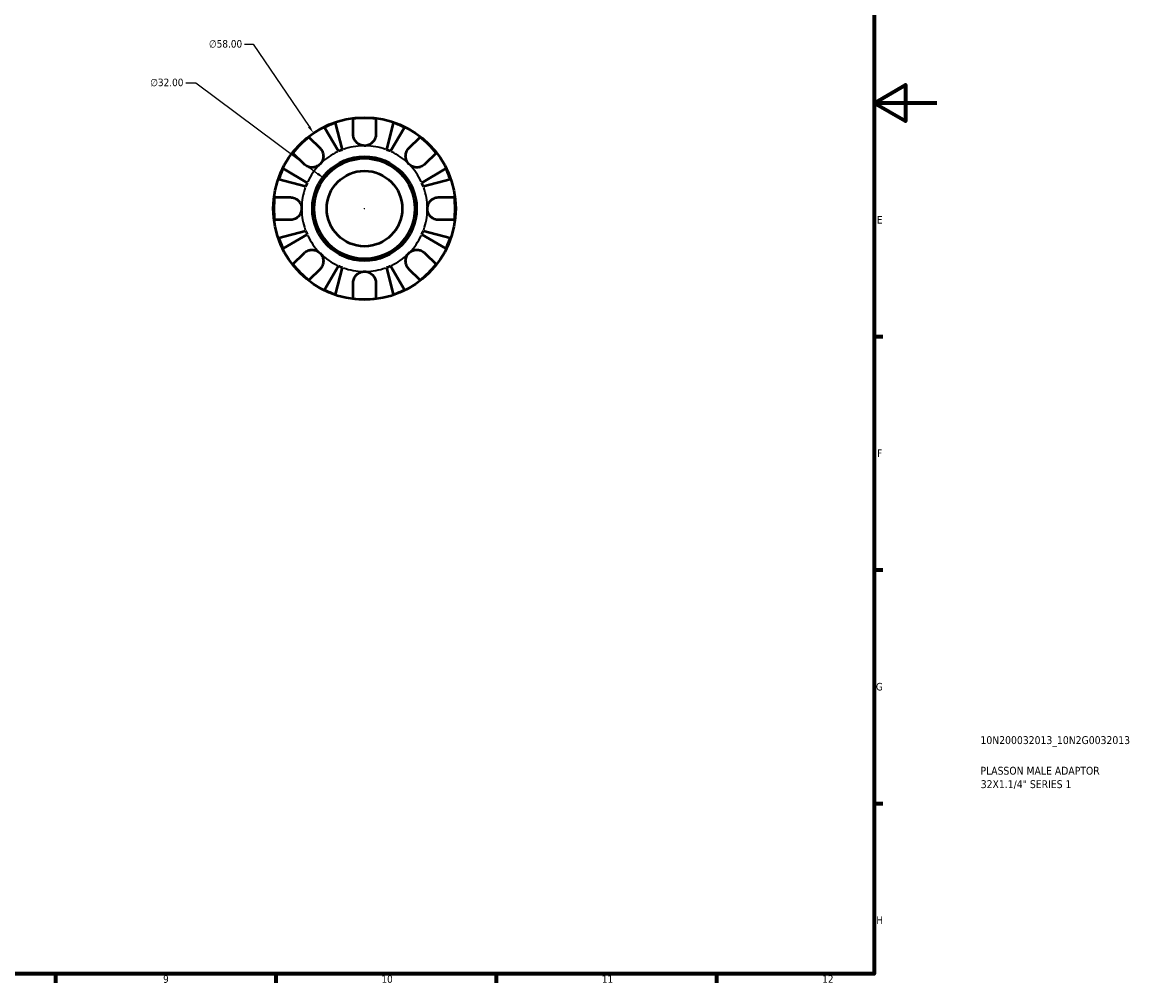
# Model space of a CAD drawing. Header units: millimetres. Extents: x -61 to 904, y -29 to 594.
# Tile 4 of 5: x 550 to 904, y 17 to 323. Entities that reach past the tile are written whole.
import ezdxf

# ---------------------------------------------------------------- set-up
doc = ezdxf.new("R2010")
doc.units = ezdxf.units.MM
for name, color, linetype, lineweight in [('Border (ANSI)', 7, 'Continuous', 70), ('Dimension (ANSI)', 7, 'Continuous', 25), ('Title (ISO)', 7, 'Continuous', 50), ('Visible (ANSI)', 7, 'Continuous', 50), ('Visible Narrow (ANSI)', 7, 'Continuous', 35)]:
    doc.layers.add(name, color=color, linetype=linetype, lineweight=lineweight)
doc.styles.add('Note Text (ANSI)', font='tahoma.ttf')
doc.styles.add('Note Text (ISO)', font='tahoma.ttf')
doc.dimstyles.new('Default - mm (ANSI)', dxfattribs={"dimtxt": 2.4, "dimasz": 2.5, "dimexe": 3.175, "dimexo": 1.6002, "dimgap": 0.8, "dimtad": 0, "dimtoh": 1, "dimrnd": 1e-08, "dimzin": 4, "dimdsep": 46, "dimtxsty": 'Note Text (ANSI)', "dimcen": 0.09, "dimdle": 10, "dimclrd": 256, "dimclre": 256, "dimclrt": 5, "dimadec": 1, "dimazin": 1, "dimtfac": 1.27, "dimtofl": 0, "dimtmove": 0, "dimatfit": 3, "dimfxl": 1, "dimtolj": 1, "dimtzin": 4, "dimlwd": -1, "dimlwe": -1, "dimarcsym": 0})

# ---------------------------------------------------------------- blocks, each defined once
blk = doc.blocks.new('Borders Default Border')
at = {"layer": 'Border (ANSI)'}
for p, q in [((821, 222.75), (823.8, 222.75)), ((821, 148.5), (823.8, 148.5)), ((821, 74.25), (823.8, 74.25)), ((560.67, 20), (560.67, 17.2)), ((630.75, 20), (630.75, 17.2)), ((700.83, 20), (700.83, 17.2)), ((770.92, 20), (770.92, 17.2))]:
    blk.add_line(p, q, dxfattribs=at)
at = {"layer": 'Border (ANSI)', "flags": 128}
for points in [[(20, 20), (20, 574), (821, 574), (821, 20), (20, 20)], [(841, 297), (821, 297), (831, 302.77), (831, 291.23), (821, 297)]]:
    blk.add_lwpolyline(points, dxfattribs=at)
at = {"layer": 'Border (ANSI)', "color": 5, "true_color": 0x0000ff, "char_height": 2.4, "attachment_point": 7, "style": 'Note Text (ANSI)'}
for s, insert in [('E', (821.91, 258.68)), ('F', (821.98, 184.43)), ('G', (821.6, 110.13)), ('H', (821.73, 35.93)), ('9', (594.92, 17.15)), ('10', (664.35, 17.15)), ('11', (734.43, 17.2)), ('12', (804.52, 17.2))]:
    blk.add_mtext(s, dxfattribs=dict(at, insert=insert))
blk = doc.blocks.new('Title Blocks ISO')
at = {"layer": 'Title (ISO)', "color": 232, "true_color": 0xca0064, "style": 'Note Text (ISO)'}
for tag, p in [('PART_NUMBER_001', (33.84, 73.13)), ('DESCRIPTION_001', (33.84, 63.4)), ('DESCRIPTION_002', (33.93, 59.12))]:
    blk.add_attdef(tag, p, '', height=2.5, dxfattribs=at)
blk = doc.blocks.new('*D11')
at = {"layer": 'Defpoints', "color": 0, "transparency": 16777216}
for p in [(646.15, 273), (671.79, 253.85)]:
    blk.add_point(p, dxfattribs=at)
at = {"layer": 'Dimension (ANSI)', "transparency": 16777216}
for p, q in [((602.17, 303.47), (605.34, 303.47)), ((605.34, 303.47), (644.14, 274.5)), ((658.88, 263.43), (659.06, 263.43)), ((658.97, 263.34), (658.97, 263.52))]:
    blk.add_line(p, q, dxfattribs=at)
blk.add_solid([(644.39, 274.83), (643.89, 274.16), (646.15, 273)], dxfattribs=at)
at = {"layer": 'Dimension (ANSI)', "color": 5, "transparency": 16777216, "insert": (590.82, 304.77), "char_height": 2.4, "attachment_point": 1, "style": 'Note Text (ANSI)'}
blk.add_mtext('\\A1;∅32.00', dxfattribs=at)
blk = doc.blocks.new('*D12')
at = {"layer": 'Defpoints', "color": 0, "transparency": 16777216}
for p in [(642.73, 287.46), (675.2, 239.4)]:
    blk.add_point(p, dxfattribs=at)
at = {"layer": 'Dimension (ANSI)', "transparency": 16777216}
for p, q in [((620.84, 315.76), (623.61, 315.76)), ((623.61, 315.76), (641.33, 289.53)), ((658.88, 263.43), (659.06, 263.43)), ((658.97, 263.34), (658.97, 263.52))]:
    blk.add_line(p, q, dxfattribs=at)
blk.add_solid([(641.68, 289.76), (640.99, 289.3), (642.73, 287.46)], dxfattribs=at)
at = {"layer": 'Dimension (ANSI)', "color": 5, "transparency": 16777216, "insert": (609.49, 317.05), "char_height": 2.4, "attachment_point": 1, "style": 'Note Text (ANSI)'}
blk.add_mtext('\\A1;∅58.00', dxfattribs=at)

msp = doc.modelspace()

# ---------------------------------------------------------------- linework, layer by layer
at = {"layer": 'Visible (ANSI)'}
for p, q in [((649.691, 290.712), (651.908, 282.14)), ((655.367, 287.027), (655.367, 292.02)), ((662.567, 292.02), (662.567, 287.027)), ((666.025, 282.14), (668.242, 290.712)), ((650.726, 281.651), (646.232, 289.279)), ((671.701, 289.279), (667.208, 281.651)), ((641.294, 286.191), (644.825, 282.661)), ((673.109, 282.661), (676.639, 286.191)), ((639.733, 277.57), (636.203, 281.1)), ((681.73, 281.1), (678.2, 277.57)), ((633.115, 276.162), (640.743, 271.668)), ((677.19, 271.668), (684.818, 276.162)), ((640.254, 270.486), (631.682, 272.703)), ((686.251, 272.703), (677.68, 270.486)), ((630.374, 267.027), (635.367, 267.027)), ((682.567, 267.027), (687.559, 267.027)), ((635.367, 259.827), (630.374, 259.827)), ((687.559, 259.827), (682.567, 259.827)), ((631.682, 254.152), (640.254, 256.369)), ((640.743, 255.186), (633.115, 250.693)), ((684.818, 250.693), (677.19, 255.186)), ((677.68, 256.369), (686.251, 254.152)), ((636.203, 245.755), (639.733, 249.285)), ((678.2, 249.285), (681.73, 245.755)), ((644.825, 244.194), (641.294, 240.664)), ((646.232, 237.576), (650.726, 245.204)), ((651.908, 244.714), (649.691, 236.143)), ((668.242, 236.143), (666.025, 244.714)), ((667.208, 245.204), (671.701, 237.576)), ((676.639, 240.664), (673.109, 244.194)), ((655.367, 234.835), (655.367, 239.827)), ((662.567, 239.827), (662.567, 234.835))]:
    msp.add_line(p, q, dxfattribs=at)
for radius in [29, 16.58, 16, 12]:
    msp.add_circle((658.967, 263.427), radius, dxfattribs=at)
for radius, start, end in [(28.818, 108.77511, 116.22489), (28.818, 82.82379, 97.17621), (28.818, 63.77511, 71.22489), (28.818, 127.82379, 142.17621), (28.818, 37.82379, 52.17621), (20, 110.66622, 114.33378), (20, 65.66622, 69.33378), (28.818, 153.77511, 161.22489), (28.818, 18.77511, 26.22489), (20, 155.66622, 159.33378), (20, 20.66622, 24.33378), (28.818, 172.82379, 187.17621), (28.818, 352.82379, 7.17621), (20, 200.66622, 204.33378), (20, 335.66622, 339.33378), (28.818, 198.77511, 206.22489), (28.818, 333.77511, 341.22489), (28.818, 217.82379, 232.17621), (20, 245.66622, 249.33378), (20, 290.66622, 294.33378), (28.818, 307.82379, 322.17621), (28.818, 243.77511, 251.22489), (28.818, 288.77511, 296.22489), (28.818, 262.82379, 277.17621)]:
    msp.add_arc((658.967, 263.427), radius, start, end, dxfattribs=at)
for points, knots in [([(658.967, 283.427), (658.674, 283.427), (658.382, 283.463), (657.786, 283.611), (657.485, 283.73), (656.802, 284.114), (656.448, 284.415), (655.964, 285.017), (655.802, 285.283), (655.598, 285.743), (655.534, 285.926), (655.441, 286.28), (655.409, 286.451), (655.374, 286.757), (655.367, 286.893), (655.367, 287.027)], [0, 0, 0, 0, 0.08783311, 0.08783311, 0.18435408, 0.18435408, 0.32279749, 0.32279749, 0.41754463, 0.41754463, 0.47774931, 0.47774931, 0.53276241, 0.53276241, 0.57681269, 0.57681269, 0.57681269, 0.57681269]), ([(662.567, 287.027), (662.567, 287.024), (662.567, 287.02), (662.566, 286.827), (662.551, 286.636), (662.491, 286.275), (662.451, 286.106), (662.333, 285.734), (662.25, 285.534), (661.969, 285.004), (661.737, 284.695), (661.137, 284.121), (660.762, 283.876), (659.914, 283.522), (659.443, 283.427), (658.967, 283.427)], [-0.58332629, -0.58332629, -0.58332629, -0.58332629, -0.58206847, -0.58206847, -0.51861604, -0.51861604, -0.4628074, -0.4628074, -0.39473272, -0.39473272, -0.27692423, -0.27692423, -0.14288351, -0.14288351, 0, 0, 0, 0]), ([(644.825, 282.661), (644.913, 282.572), (644.998, 282.478), (645.223, 282.2), (645.352, 282.006), (645.577, 281.579), (645.671, 281.347), (645.837, 280.767), (645.884, 280.414), (645.871, 279.608), (645.78, 279.163), (645.427, 278.306), (645.161, 277.906), (644.825, 277.57)], [-0.58004807, -0.58004807, -0.58004807, -0.58004807, -0.5384523, -0.5384523, -0.46383793, -0.46383793, -0.3862639, -0.3862639, -0.27840269, -0.27840269, -0.14277912, -0.14277912, 0, 0, 0, 0]), ([(673.109, 277.57), (672.926, 277.753), (672.763, 277.955), (672.474, 278.407), (672.352, 278.656), (672.13, 279.284), (672.061, 279.67), (672.049, 280.424), (672.099, 280.784), (672.271, 281.37), (672.365, 281.599), (672.593, 282.024), (672.723, 282.218), (672.945, 282.489), (673.025, 282.577), (673.109, 282.661)], [0, 0, 0, 0, 0.07774953, 0.07774953, 0.16081914, 0.16081914, 0.27783798, 0.27783798, 0.3882896, 0.3882896, 0.46542959, 0.46542959, 0.54035429, 0.54035429, 0.57953204, 0.57953204, 0.57953204, 0.57953204]), ([(644.825, 277.57), (644.641, 277.386), (644.439, 277.223), (643.987, 276.934), (643.738, 276.812), (643.11, 276.591), (642.724, 276.522), (641.971, 276.51), (641.61, 276.56), (641.024, 276.731), (640.795, 276.826), (640.37, 277.054), (640.176, 277.184), (639.905, 277.406), (639.817, 277.486), (639.733, 277.57)], [0, 0, 0, 0, 0.07774953, 0.07774953, 0.16081914, 0.16081914, 0.27783798, 0.27783798, 0.3882896, 0.3882896, 0.46542959, 0.46542959, 0.54035429, 0.54035429, 0.57953204, 0.57953204, 0.57953204, 0.57953204]), ([(678.2, 277.57), (678.111, 277.481), (678.017, 277.396), (677.739, 277.171), (677.545, 277.042), (677.118, 276.817), (676.887, 276.723), (676.306, 276.557), (675.954, 276.51), (675.147, 276.523), (674.702, 276.614), (673.845, 276.967), (673.445, 277.233), (673.109, 277.57)], [-0.58004807, -0.58004807, -0.58004807, -0.58004807, -0.5384523, -0.5384523, -0.46383793, -0.46383793, -0.3862639, -0.3862639, -0.27840269, -0.27840269, -0.14277912, -0.14277912, 0, 0, 0, 0]), ([(635.367, 267.027), (635.51, 267.027), (635.654, 267.019), (636.014, 266.975), (636.228, 266.93), (636.669, 266.792), (636.893, 266.697), (637.419, 266.406), (637.705, 266.188), (638.267, 265.606), (638.516, 265.228), (638.873, 264.374), (638.967, 263.903), (638.967, 263.427)], [-0.57647647, -0.57647647, -0.57647647, -0.57647647, -0.52968676, -0.52968676, -0.46054026, -0.46054026, -0.38562403, -0.38562403, -0.27730827, -0.27730827, -0.14258086, -0.14258086, 0, 0, 0, 0]), ([(678.967, 263.427), (678.967, 263.708), (678.999, 263.987), (679.134, 264.555), (679.242, 264.84), (679.6, 265.519), (679.892, 265.881), (680.487, 266.383), (680.755, 266.554), (681.247, 266.785), (681.463, 266.861), (681.906, 266.974), (682.132, 267.008), (682.426, 267.025), (682.497, 267.027), (682.567, 267.027)], [-2.49913258, -2.49913258, -2.49913258, -2.49913258, -2.41505436, -2.41505436, -2.32384732, -2.32384732, -2.1841143, -2.1841143, -2.08674766, -2.08674766, -2.01440674, -2.01440674, -1.93994266, -1.93994266, -1.91637503, -1.91637503, -1.91637503, -1.91637503]), ([(638.967, 263.427), (638.967, 263.147), (638.934, 262.868), (638.799, 262.3), (638.692, 262.014), (638.334, 261.336), (638.041, 260.974), (637.446, 260.471), (637.179, 260.301), (636.686, 260.07), (636.471, 259.993), (636.027, 259.881), (635.802, 259.847), (635.507, 259.829), (635.437, 259.827), (635.367, 259.827)], [-2.49913258, -2.49913258, -2.49913258, -2.49913258, -2.41505436, -2.41505436, -2.32384732, -2.32384732, -2.1841143, -2.1841143, -2.08674766, -2.08674766, -2.01440674, -2.01440674, -1.93994266, -1.93994266, -1.91637503, -1.91637503, -1.91637503, -1.91637503]), ([(682.567, 259.827), (682.424, 259.827), (682.279, 259.836), (681.92, 259.879), (681.705, 259.925), (681.264, 260.063), (681.04, 260.158), (680.514, 260.448), (680.228, 260.666), (679.666, 261.248), (679.417, 261.627), (679.061, 262.481), (678.967, 262.952), (678.967, 263.427)], [-0.57647647, -0.57647647, -0.57647647, -0.57647647, -0.52968676, -0.52968676, -0.46054026, -0.46054026, -0.38562403, -0.38562403, -0.27730827, -0.27730827, -0.14258086, -0.14258086, 0, 0, 0, 0]), ([(639.733, 249.285), (639.822, 249.374), (639.916, 249.459), (640.194, 249.683), (640.388, 249.812), (640.815, 250.038), (641.047, 250.132), (641.627, 250.297), (641.98, 250.345), (642.786, 250.332), (643.231, 250.241), (644.088, 249.888), (644.488, 249.622), (644.825, 249.285)], [-0.58004807, -0.58004807, -0.58004807, -0.58004807, -0.5384523, -0.5384523, -0.46383793, -0.46383793, -0.3862639, -0.3862639, -0.27840269, -0.27840269, -0.14277912, -0.14277912, 0, 0, 0, 0]), ([(644.825, 249.285), (645.008, 249.102), (645.171, 248.899), (645.46, 248.448), (645.582, 248.199), (645.803, 247.57), (645.872, 247.185), (645.884, 246.431), (645.834, 246.07), (645.663, 245.485), (645.568, 245.256), (645.34, 244.831), (645.21, 244.637), (644.988, 244.366), (644.908, 244.277), (644.825, 244.194)], [0, 0, 0, 0, 0.07774953, 0.07774953, 0.16081914, 0.16081914, 0.27783798, 0.27783798, 0.3882896, 0.3882896, 0.46542959, 0.46542959, 0.54035429, 0.54035429, 0.57953204, 0.57953204, 0.57953204, 0.57953204]), ([(673.109, 244.194), (673.02, 244.283), (672.935, 244.377), (672.711, 244.655), (672.582, 244.849), (672.356, 245.276), (672.262, 245.507), (672.097, 246.088), (672.049, 246.44), (672.062, 247.247), (672.153, 247.692), (672.506, 248.549), (672.772, 248.949), (673.109, 249.285)], [-0.58004807, -0.58004807, -0.58004807, -0.58004807, -0.5384523, -0.5384523, -0.46383793, -0.46383793, -0.3862639, -0.3862639, -0.27840269, -0.27840269, -0.14277912, -0.14277912, 0, 0, 0, 0]), ([(673.109, 249.285), (673.292, 249.468), (673.495, 249.631), (673.946, 249.92), (674.195, 250.042), (674.824, 250.264), (675.209, 250.333), (675.963, 250.345), (676.324, 250.295), (676.909, 250.123), (677.138, 250.029), (677.563, 249.801), (677.757, 249.671), (678.028, 249.449), (678.117, 249.369), (678.2, 249.285)], [0, 0, 0, 0, 0.07774953, 0.07774953, 0.16081914, 0.16081914, 0.27783798, 0.27783798, 0.3882896, 0.3882896, 0.46542959, 0.46542959, 0.54035429, 0.54035429, 0.57953204, 0.57953204, 0.57953204, 0.57953204]), ([(655.367, 239.827), (655.367, 239.97), (655.375, 240.115), (655.419, 240.474), (655.464, 240.689), (655.602, 241.13), (655.697, 241.354), (655.988, 241.88), (656.206, 242.166), (656.788, 242.728), (657.166, 242.977), (658.02, 243.333), (658.491, 243.427), (658.967, 243.427)], [-0.57647647, -0.57647647, -0.57647647, -0.57647647, -0.52968676, -0.52968676, -0.46054026, -0.46054026, -0.38562403, -0.38562403, -0.27730827, -0.27730827, -0.14258086, -0.14258086, 0, 0, 0, 0]), ([(658.967, 243.427), (659.247, 243.427), (659.526, 243.395), (660.095, 243.26), (660.38, 243.152), (661.058, 242.794), (661.42, 242.502), (661.923, 241.907), (662.093, 241.64), (662.324, 241.147), (662.401, 240.931), (662.513, 240.488), (662.547, 240.262), (662.565, 239.968), (662.567, 239.897), (662.567, 239.827)], [-2.49913258, -2.49913258, -2.49913258, -2.49913258, -2.41505436, -2.41505436, -2.32384732, -2.32384732, -2.1841143, -2.1841143, -2.08674766, -2.08674766, -2.01440674, -2.01440674, -1.93994266, -1.93994266, -1.91637503, -1.91637503, -1.91637503, -1.91637503])]:
    msp.add_open_spline(points, degree=3, knots=knots, dxfattribs=at)
at = {"layer": 'Visible Narrow (ANSI)'}
for start, end in [(91.03331, 109.63291), (70.36709, 88.96669), (115.36709, 133.96669), (46.03331, 64.63291), (136.03331, 154.63291), (25.36709, 43.96669), (160.36709, 178.96669), (1.03331, 19.63291), (181.03331, 199.63291), (340.36709, 358.96669), (205.36709, 223.96669), (316.03331, 334.63291), (226.03331, 244.63291), (295.36709, 313.96669), (250.36709, 268.96669), (271.03331, 289.63291)]:
    msp.add_arc((658.967, 263.427), 20, start, end, dxfattribs=at)

# ---------------------------------------------------------------- block references
msp.add_blockref('Borders Default Border', (0, 0))
msp.add_blockref('Title Blocks ISO', (821, 20)).add_auto_attribs({'PART_NUMBER_001': '10N200032013_10N2G0032013', 'DESCRIPTION_001': 'PLASSON MALE ADAPTOR', 'DESCRIPTION_002': '32X1.1/4" SERIES 1'})

# ---------------------------------------------------------------- dimensions: what is measured, and where the dimension line sits
at = {"layer": 'Dimension (ANSI)'}
for p1, p2, picture, middle in [((675.2, 239.397), (642.733, 287.458), '*D12', (614.767, 315.76)), ((671.787, 253.854), (646.147, 273.001), '*D11', (596.094, 303.473))]:
    dim = msp.add_diameter_dim_2p(p1=p1, p2=p2, dimstyle='Default - mm (ANSI)', override={"dimgap": 0.8, "dimtih": 1, "dimdec": 2, "dimlfac": 1, "dimtol": 0, "dimlim": 0, "dimtp": 0, "dimtm": 0, "dimtdec": 2}, dxfattribs=at)
    dim.commit()
    dim.dimension.update_dxf_attribs({"geometry": picture, "text_midpoint": middle, "dimtype": 163})

doc.saveas('drawing.dxf')
